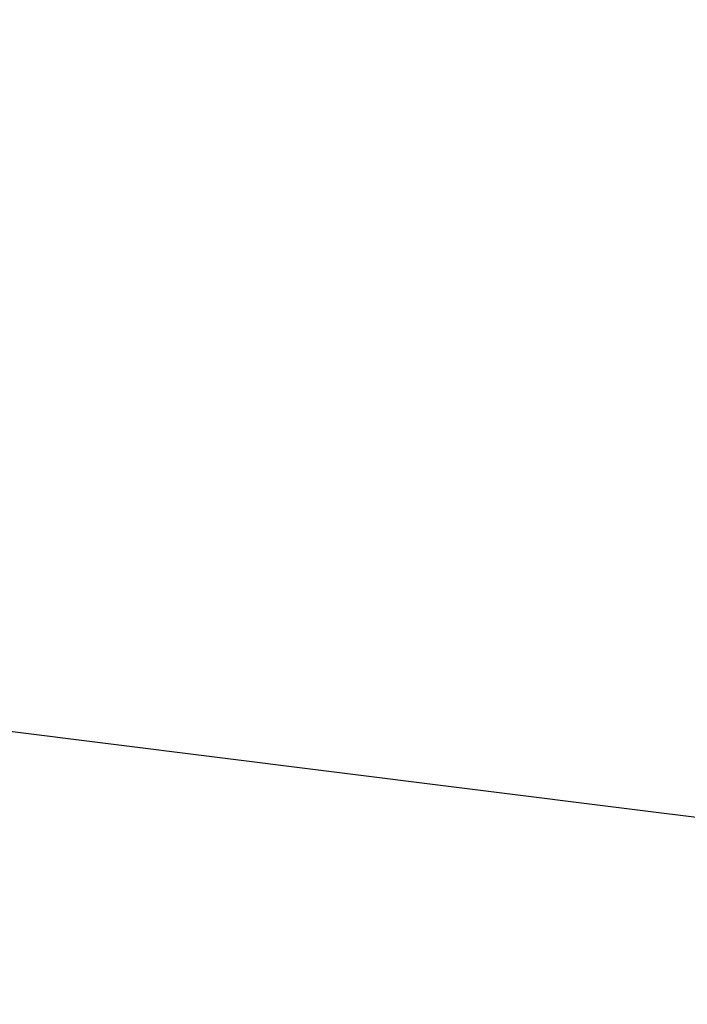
# Model space of a CAD drawing. Header units: millimetres. Extents: x -421 to 421, y 0 to 721.
# Tile 182 of 256: x -156.523 to -156.204, y 194.492 to 194.963. Entities that reach past the tile are written whole.
import ezdxf

# ---------------------------------------------------------------- set-up
doc = ezdxf.new("R2010")
doc.units = ezdxf.units.MM
doc.header["$MEASUREMENT"] = 0
doc.layers.add('IGES LEVEL 22', color=7, linetype='Continuous')

msp = doc.modelspace()

# ---------------------------------------------------------------- linework, layer by layer
at = {"layer": 'IGES LEVEL 22', "color": 255}
msp.add_open_spline([(-258.40853, 277.21094, -485.7068), (-258.35943, 276.82838, -485.81639), (-258.30982, 276.44754, -485.9313), (-258.2086, 275.68486, -486.15577), (-258.15715, 275.30377, -486.268), (-258.00016, 274.16123, -486.60465), (-257.89199, 273.40055, -486.82903), (-257.55615, 271.12175, -487.50196), (-257.31715, 269.6069, -487.95029), (-256.54852, 265.07722, -489.29382), (-255.96783, 262.08061, -490.18805), (-253.95408, 253.18429, -492.85865), (-252.25539, 247.38094, -494.62819), (-247.68702, 236.37879, -498.04998), (-244.79778, 231.18823, -499.70194), (-239.32556, 224.28677, -501.91853), (-237.30577, 222.12311, -502.61146), (-232.928, 218.1384, -503.88653), (-230.55529, 216.305, -504.46687), (-223.02773, 211.30152, -506.04005), (-217.44642, 208.61901, -506.8607), (-205.77111, 204.19405, -508.19737), (-199.68142, 202.4409, -508.71752), (-181.09563, 197.9982, -510.02732), (-168.30468, 196.08009, -510.58184), (-155.47867, 194.49214, -511.04096)], degree=3, knots=[0, 0, 0, 0, 0.0078125, 0.0078125, 0.015625, 0.015625, 0.03125, 0.03125, 0.0625, 0.0625, 0.125, 0.125, 0.25, 0.25, 0.375, 0.375, 0.4375, 0.4375, 0.5, 0.5, 0.625, 0.625, 0.75, 0.75, 1, 1, 1, 1], dxfattribs=at)

doc.saveas('drawing.dxf')
